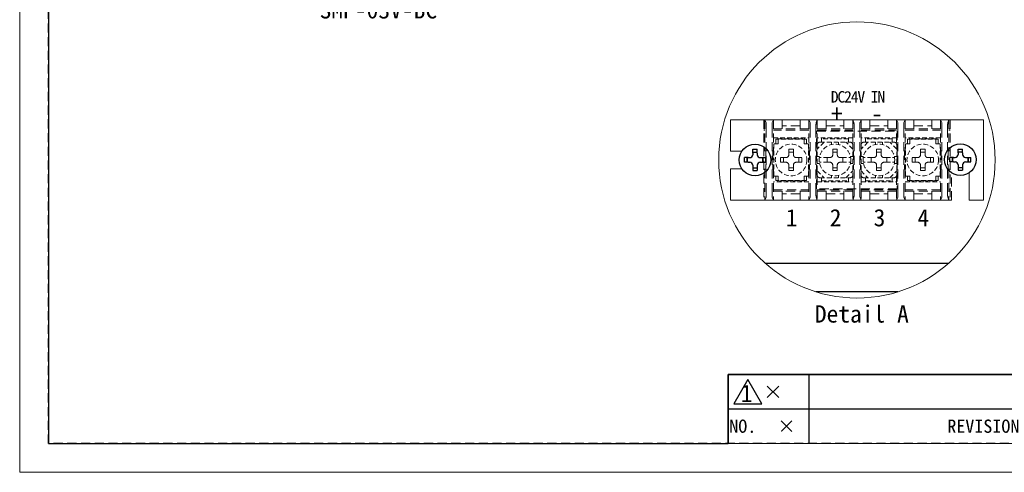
# Model space of a CAD drawing. Header units: millimetres. Extents: x -201 to 202, y 143 to 428.
# Tile 1 of 13: x -201 to -31, y 143 to 221. Entities that reach past the tile are written whole.
import ezdxf
from ezdxf import colors
from ezdxf.entities.mleader import LeaderData, LeaderLine
from ezdxf.enums import TextEntityAlignment as Align
from ezdxf.math import Vec2, Vec3

# ---------------------------------------------------------------- set-up
doc = ezdxf.new("R2010")
doc.units = ezdxf.units.MM
doc.header["$LTSCALE"] = 0.25
doc.linetypes.add('HIDDEN', pattern=[9.525, 6.35, -3.175])
doc.layers.add('AM_0 プロファイル（中）', color=7, linetype='Continuous')
doc.layers.add('FORM', color=7, linetype='Continuous')
for name, color, linetype, lineweight in [('DIMENSION', 6, 'Continuous', 9), ('Layer000', 7, 'Continuous', 25), ('ML-40-3C-2P', 7, 'Continuous', 20), ('PANEL', 7, 'Continuous', 20), ('TXT1', 5, 'Continuous', 15)]:
    doc.layers.add(name, color=color, linetype=linetype, lineweight=lineweight)
doc.layers.add('EMPTY LINE', color=252, linetype='Continuous', lineweight=0, plot=False)
doc.styles.get("Standard").update_dxf_attribs({"font": 'arial.ttf'})
doc.styles.add('takachi1', font='msgothic.ttc', dxfattribs={"height": 2.5})
doc.styles.add('VS Standard', font='msgothic.ttc', dxfattribs={"height": 3})
doc.styles.add('VS Standard(小)', font='msgothic.ttc', dxfattribs={"height": 2.4})

# ---------------------------------------------------------------- blocks, each defined once
blk = doc.blocks.new('表題欄金物用_ver2.0.0')
at = {"layer": 'FORM', "color": 0}
for p, q in [((-272, 23), (-286, 23)), ((-286, 23), (-286, 17)), ((-211, 23), (-272, 23)), ((-272, 23), (-272, 17)), ((-279.19, 21), (-277.19, 19)), ((-279.19, 19), (-277.19, 21)), ((-286, 17), (-286, 11)), ((-272, 17), (-286, 17)), ((-272, 17), (-272, 11)), ((-211, 17), (-272, 17))]:
    blk.add_line(p, q, dxfattribs=at)
at = {"layer": 'FORM', "color": 0, "lineweight": 15}
blk.add_line((-191, 11), (-286, 11), dxfattribs=at)
at = {"layer": 'FORM', "color": 0}
blk.add_lwpolyline([(-282.58, 22.13), (-285.01, 17.93), (-280.16, 17.93)], close=True, dxfattribs=at)
at = {"layer": 'FORM', "color": 0, "insert": (-282.79, 19.73), "char_height": 3, "attachment_point": 5, "style": 'VS Standard'}
blk.add_mtext('1', dxfattribs=at)
at = {"layer": 'FORM', "color": 0, "char_height": 2.3, "attachment_point": 5, "style": 'VS Standard'}
for s, insert, width in [('NO.', (-283.44, 14), 14), ('REVISION', (-241.67, 14), 46), ('\\pxi-3,l4,t4;×^I', (-276.99, 14), 14)]:
    blk.add_mtext(s, dxfattribs=dict(at, insert=insert, width=width))
at = {"layer": 'FORM', "color": 0}
for tag, height, style, p in [('材料', 2.8, 'VS Standard', (-133, 38.5)), ('一般面取', 2.8, 'VS Standard', (-57, 38.5)), ('処理', 2.8, 'VS Standard', (-133, 34.5)), ('仕上', 2.8, 'VS Standard', (-57, 34.5)), ('処理接点', 2.8, 'VS Standard', (-133, 30.5)), ('偏芯', 2.8, 'VS Standard', (-57, 30.5)), ('一般公差', 2.4, 'VS Standard(小)', (-106, 26.31)), ('適用（機種名）', 3.6, 'VS Standard', (-44.75, 24.75)), ('角度', 2.4, 'VS Standard(小)', (-106, 21.94)), ('NAME', 3.5, 'VS Standard', (-44.75, 18.5)), ('SCALE', 2.4, 'VS Standard(小)', (-106, 17.56)), ('DATE', 2.4, 'VS Standard(小)', (-106, 13.19)), ('DRAW_NO.', 3.5, 'VS Standard', (-44.75, 13.5))]:
    blk.add_attdef(tag, text='', height=height, dxfattribs=dict(at, style=style)).set_placement(p, align=Align.MIDDLE_CENTER)
at = {"layer": 'FORM', "color": 0, "style": 'VS Standard'}
for tag, p in [('APPROVED', (-182.5, 15.06)), ('CHECKED', (-167.5, 15.18)), ('DESIGNED', (-152.5, 15.09)), ('DRAWN', (-137.5, 15.23))]:
    blk.add_attdef(tag, text='', height=4.5, dxfattribs=at).set_placement(p, align=Align.BOTTOM_CENTER)

msp = doc.modelspace()

# ---------------------------------------------------------------- linework, layer by layer
at = {"layer": 'AM_0 プロファイル（中）', "color": 3, "linetype": 'HIDDEN', "lineweight": 18}
for p, q in [((-72.3078, 204.0436), (-69.0978, 204.0436)), ((-72.3078, 204.0436), (-72.3078, 190.0436)), ((-72.0928, 204.0436), (-72.0928, 198.6436)), ((-71.887, 203.5394), (-72.0928, 204.0436)), ((-70.8285, 203.5394), (-70.6228, 204.0436)), ((-70.6228, 204.0436), (-70.6228, 198.6436)), ((-69.0978, 202.4436), (-69.0978, 204.0436)), ((-65.9978, 204.0436), (-65.9978, 202.4436)), ((-65.9978, 204.0436), (-63.7378, 204.0436)), ((-64.4728, 204.0436), (-64.4728, 198.6436)), ((-64.267, 203.5394), (-64.4728, 204.0436)), ((-61.4778, 204.0436), (-63.7378, 204.0436)), ((-63.2085, 203.5394), (-63.0028, 204.0436)), ((-63.0028, 204.0436), (-63.0028, 199.7998)), ((-61.4778, 204.0436), (-61.4778, 202.4436)), ((-58.3778, 202.4436), (-58.3778, 204.0436)), ((-56.1178, 204.0436), (-58.3778, 204.0436)), ((-56.8528, 204.0436), (-56.8528, 199.7998)), ((-56.647, 203.5394), (-56.8528, 204.0436)), ((-53.8578, 204.0436), (-56.1178, 204.0436)), ((-55.5885, 203.5394), (-55.3828, 204.0436)), ((-55.3828, 204.0436), (-55.3828, 199.7998)), ((-53.8578, 204.0436), (-53.8578, 202.4436)), ((-50.7578, 202.4436), (-50.7578, 204.0436)), ((-48.4978, 204.0436), (-50.7578, 204.0436)), ((-49.2328, 204.0436), (-49.2328, 199.7998)), ((-49.027, 203.5394), (-49.2328, 204.0436)), ((-46.2378, 204.0436), (-48.4978, 204.0436)), ((-47.9685, 203.5394), (-47.7628, 204.0436)), ((-47.7628, 204.0436), (-47.7628, 198.6436)), ((-46.2378, 204.0436), (-46.2378, 202.4436)), ((-43.1378, 202.4436), (-43.1378, 204.0436)), ((-39.9278, 204.0436), (-43.1378, 204.0436)), ((-41.6128, 204.0436), (-41.6128, 198.6436)), ((-41.407, 203.5394), (-41.6128, 204.0436)), ((-40.3485, 203.5394), (-40.1428, 204.0436)), ((-40.1428, 204.0436), (-40.1428, 198.6436)), ((-39.9278, 204.0436), (-39.9278, 190.0436)), ((-72.0928, 202.4436), (-72.3078, 202.4436)), ((-72.0928, 202.2436), (-72.3078, 202.2436)), ((-71.8578, 202.5436), (-71.8578, 191.5436)), ((-70.8578, 202.5436), (-70.8578, 191.5436)), ((-64.4728, 202.4436), (-70.6228, 202.4436)), ((-64.4728, 202.2436), (-70.6228, 202.2436)), ((-65.9978, 202.9436), (-69.0978, 202.9436)), ((-64.2378, 202.5436), (-64.2378, 191.5436)), ((-63.2378, 202.5436), (-63.2378, 191.5436)), ((-63.0028, 202.4436), (-56.8528, 202.4436)), ((-63.0028, 202.2436), (-56.8528, 202.2436)), ((-61.4778, 202.9436), (-58.3778, 202.9436)), ((-56.6178, 202.5436), (-56.6178, 191.5436)), ((-55.6178, 202.5436), (-55.6178, 191.5436)), ((-55.3828, 202.4436), (-49.2328, 202.4436)), ((-55.3828, 202.2436), (-49.2328, 202.2436)), ((-53.8578, 202.9436), (-50.7578, 202.9436)), ((-48.9978, 202.5436), (-48.9978, 191.5436)), ((-47.9978, 202.5436), (-47.9978, 191.5436)), ((-47.7628, 202.4436), (-41.6128, 202.4436)), ((-47.7628, 202.2436), (-41.6128, 202.2436)), ((-46.2378, 202.9436), (-43.1378, 202.9436)), ((-41.3778, 202.5436), (-41.3778, 191.5436)), ((-40.3778, 202.5436), (-40.3778, 191.5436)), ((-40.1428, 202.4436), (-39.9278, 202.4436)), ((-40.1428, 202.2436), (-39.9278, 202.2436)), ((-72.3078, 198.6436), (-71.9678, 198.6436)), ((-71.9678, 198.6436), (-71.9678, 195.4436)), ((-70.5478, 198.6436), (-70.7478, 198.6436)), ((-70.7478, 198.6436), (-70.7478, 195.4436)), ((-64.5478, 198.6436), (-64.3478, 198.6436)), ((-64.3478, 198.6436), (-64.3478, 195.4436)), ((-63.0278, 198.6436), (-63.1278, 198.6436)), ((-63.1278, 198.6436), (-63.1278, 195.4436)), ((-56.8278, 198.6436), (-56.7278, 198.6436)), ((-56.7278, 198.6436), (-56.7278, 195.4436)), ((-55.4078, 198.6436), (-55.5078, 198.6436)), ((-55.5078, 198.6436), (-55.5078, 195.4436)), ((-49.2078, 198.6436), (-49.1078, 198.6436)), ((-49.1078, 198.6436), (-49.1078, 195.4436)), ((-47.6878, 198.6436), (-47.8878, 198.6436)), ((-47.8878, 198.6436), (-47.8878, 195.4436)), ((-41.6878, 198.6436), (-41.4878, 198.6436)), ((-41.4878, 198.6436), (-41.4878, 195.4436)), ((-39.9278, 198.6436), (-40.2678, 198.6436)), ((-40.2678, 198.6436), (-40.2678, 195.4436)), ((-71.9678, 195.4436), (-72.3078, 195.4436)), ((-72.0928, 195.4436), (-72.0928, 190.0436)), ((-70.7478, 195.4436), (-70.5478, 195.4436)), ((-70.6228, 195.4436), (-70.6228, 190.0436)), ((-64.3478, 195.4436), (-64.5478, 195.4436)), ((-64.4728, 195.4436), (-64.4728, 190.0436)), ((-63.1278, 195.4436), (-63.0278, 195.4436)), ((-56.7278, 195.4436), (-56.8278, 195.4436)), ((-55.5078, 195.4436), (-55.4078, 195.4436)), ((-49.1078, 195.4436), (-49.2078, 195.4436)), ((-47.8878, 195.4436), (-47.6878, 195.4436)), ((-47.7628, 195.4436), (-47.7628, 190.0436)), ((-41.4878, 195.4436), (-41.6878, 195.4436)), ((-41.6128, 195.4436), (-41.6128, 190.0436)), ((-40.2678, 195.4436), (-39.9278, 195.4436)), ((-40.1428, 195.4436), (-40.1428, 190.0436)), ((-63.0028, 194.2875), (-63.0028, 190.0436)), ((-56.8528, 194.2875), (-56.8528, 190.0436)), ((-55.3828, 194.2875), (-55.3828, 190.0436)), ((-49.2328, 194.2875), (-49.2328, 190.0436)), ((-72.0928, 191.8436), (-72.3078, 191.8436)), ((-72.3078, 191.6436), (-72.0928, 191.6436)), ((-70.6228, 191.8436), (-64.4728, 191.8436)), ((-64.4728, 191.6436), (-70.6228, 191.6436)), ((-69.0978, 191.6436), (-69.0978, 190.0436)), ((-65.9978, 190.0436), (-65.9978, 191.6436)), ((-56.8528, 191.8436), (-63.0028, 191.8436)), ((-63.0028, 191.6436), (-56.8528, 191.6436)), ((-61.4778, 190.0436), (-61.4778, 191.6436)), ((-58.3778, 191.6436), (-58.3778, 190.0436)), ((-49.2328, 191.8436), (-55.3828, 191.8436)), ((-55.3828, 191.6436), (-49.2328, 191.6436)), ((-53.8578, 190.0436), (-53.8578, 191.6436)), ((-50.7578, 191.6436), (-50.7578, 190.0436)), ((-41.6128, 191.8436), (-47.7628, 191.8436)), ((-47.7628, 191.6436), (-41.6128, 191.6436)), ((-46.2378, 190.0436), (-46.2378, 191.6436)), ((-43.1378, 191.6436), (-43.1378, 190.0436)), ((-40.1428, 191.8436), (-39.9278, 191.8436)), ((-39.9278, 191.6436), (-40.1428, 191.6436)), ((-69.0978, 190.0436), (-72.3078, 190.0436)), ((-71.887, 190.5479), (-72.0928, 190.0436)), ((-70.8285, 190.5479), (-70.6228, 190.0436)), ((-65.9978, 191.1436), (-69.0978, 191.1436)), ((-63.7378, 190.0436), (-65.9978, 190.0436)), ((-64.267, 190.5479), (-64.4728, 190.0436)), ((-63.7378, 190.0436), (-61.4778, 190.0436)), ((-63.2085, 190.5479), (-63.0028, 190.0436)), ((-61.4778, 191.1436), (-58.3778, 191.1436)), ((-58.3778, 190.0436), (-56.1178, 190.0436)), ((-56.647, 190.5479), (-56.8528, 190.0436)), ((-56.1178, 190.0436), (-53.8578, 190.0436)), ((-55.5885, 190.5479), (-55.3828, 190.0436)), ((-53.8578, 191.1436), (-50.7578, 191.1436)), ((-50.7578, 190.0436), (-48.4978, 190.0436)), ((-49.027, 190.5479), (-49.2328, 190.0436)), ((-48.4978, 190.0436), (-46.2378, 190.0436)), ((-47.9685, 190.5479), (-47.7628, 190.0436)), ((-46.2378, 191.1436), (-43.1378, 191.1436)), ((-43.1378, 190.0436), (-39.9278, 190.0436)), ((-41.407, 190.5479), (-41.6128, 190.0436)), ((-40.3485, 190.5479), (-40.1428, 190.0436))]:
    msp.add_line(p, q, dxfattribs=at)
at = {"layer": 'AM_0 プロファイル（中）', "color": 3, "linetype": 'HIDDEN', "lineweight": 18, "ltscale": 0.5}
for p, q in [((-70.6228, 200.8686), (-64.4728, 200.8686)), ((-64.8978, 200.6436), (-70.1978, 200.6436)), ((-70.1978, 199.8436), (-70.1978, 200.6436)), ((-69.8728, 200.8686), (-69.8728, 200.6376)), ((-69.8728, 200.6936), (-65.2228, 200.6936)), ((-69.7978, 199.8436), (-69.7978, 200.6436)), ((-65.2978, 199.8436), (-65.2978, 200.6436)), ((-65.2228, 200.6511), (-65.2228, 200.8686)), ((-64.8978, 199.8436), (-64.8978, 200.6436)), ((-61.8278, 200.1436), (-63.0278, 198.9436)), ((-56.8528, 200.8686), (-63.0028, 200.8686)), ((-62.5278, 200.1436), (-57.3278, 200.1436)), ((-62.2528, 200.1367), (-62.2528, 200.8686)), ((-57.6028, 200.6936), (-62.2528, 200.6936)), ((-60.5278, 200.1436), (-60.5278, 199.7274)), ((-59.3278, 200.1436), (-59.3278, 199.7274)), ((-56.8278, 198.9436), (-58.0278, 200.1436)), ((-57.6028, 200.8686), (-57.6028, 200.1431)), ((-54.2078, 200.1436), (-55.4078, 198.9436)), ((-49.2328, 200.8686), (-55.3828, 200.8686)), ((-54.9078, 200.1436), (-49.7078, 200.1436)), ((-54.6328, 200.1367), (-54.6328, 200.8686)), ((-49.9828, 200.6936), (-54.6328, 200.6936)), ((-52.9078, 200.1436), (-52.9078, 199.7274)), ((-51.7078, 200.1436), (-51.7078, 199.7274)), ((-49.2078, 198.9436), (-50.4078, 200.1436)), ((-49.9828, 200.8686), (-49.9828, 200.1431)), ((-41.6128, 200.8686), (-47.7628, 200.8686)), ((-47.3378, 200.6436), (-42.0378, 200.6436)), ((-47.3378, 199.8436), (-47.3378, 200.6436)), ((-47.0128, 200.6511), (-47.0128, 200.8686)), ((-42.3628, 200.6936), (-47.0128, 200.6936)), ((-46.9378, 199.8436), (-46.9378, 200.6436)), ((-42.4378, 199.8436), (-42.4378, 200.6436)), ((-42.3628, 200.8686), (-42.3628, 200.6376)), ((-42.0378, 199.8436), (-42.0378, 200.6436)), ((-70.5478, 194.2436), (-70.5478, 199.8436)), ((-69.7978, 199.8436), (-70.5478, 199.8436)), ((-67.9478, 198.2436), (-67.9478, 198.8936)), ((-67.9478, 198.8936), (-67.1478, 198.8936)), ((-67.9478, 198.3936), (-67.1478, 198.3936)), ((-67.1478, 198.2436), (-67.1478, 198.8936)), ((-64.5478, 199.8436), (-65.2978, 199.8436)), ((-64.5478, 194.2436), (-64.5478, 199.8436)), ((-63.0278, 199.6436), (-63.0278, 194.4436)), ((-60.3278, 198.2436), (-60.3278, 198.8936)), ((-60.3278, 198.8936), (-59.5278, 198.8936)), ((-60.3278, 198.3936), (-59.5278, 198.3936)), ((-59.5278, 198.2436), (-59.5278, 198.8936)), ((-56.8278, 199.6436), (-56.8278, 194.4436)), ((-55.4078, 199.6436), (-55.4078, 194.4436)), ((-52.7078, 198.2436), (-52.7078, 198.8936)), ((-52.7078, 198.8936), (-51.9078, 198.8936)), ((-52.7078, 198.3936), (-51.9078, 198.3936)), ((-51.9078, 198.2436), (-51.9078, 198.8936)), ((-49.2078, 199.6436), (-49.2078, 194.4436)), ((-47.6878, 194.2436), (-47.6878, 199.8436)), ((-47.6878, 199.8436), (-46.9378, 199.8436)), ((-45.0878, 198.2436), (-45.0878, 198.8936)), ((-45.0878, 198.8936), (-44.2878, 198.8936)), ((-45.0878, 198.3936), (-44.2878, 198.3936)), ((-44.2878, 198.2436), (-44.2878, 198.8936)), ((-42.4378, 199.8436), (-41.6878, 199.8436)), ((-41.6878, 194.2436), (-41.6878, 199.8436)), ((-68.7478, 197.4436), (-69.3978, 197.4436)), ((-69.3978, 196.6436), (-69.3978, 197.4436)), ((-68.7478, 196.6436), (-69.3978, 196.6436)), ((-68.8978, 197.4436), (-68.8978, 196.6436)), ((-68.8978, 196.6436), (-68.8978, 197.4436)), ((-68.7478, 197.4436), (-68.4478, 197.4436)), ((-68.7478, 197.4436), (-68.4478, 197.4436)), ((-68.7478, 196.6436), (-68.4478, 196.6436)), ((-68.7478, 196.6436), (-68.4478, 196.6436)), ((-67.9478, 198.2436), (-67.9478, 197.9436)), ((-67.1478, 198.2436), (-67.1478, 197.9436)), ((-66.6478, 197.4436), (-66.3478, 197.4436)), ((-66.6478, 197.4436), (-66.3478, 197.4436)), ((-66.6478, 196.6436), (-66.3478, 196.6436)), ((-66.6478, 196.6436), (-66.3478, 196.6436)), ((-66.3478, 197.4436), (-65.6978, 197.4436)), ((-66.3478, 196.6436), (-65.6978, 196.6436)), ((-66.1978, 197.4436), (-66.1978, 196.6436)), ((-66.1978, 196.6436), (-66.1978, 197.4436)), ((-65.6978, 196.6436), (-65.6978, 197.4436)), ((-63.0278, 197.6436), (-62.6115, 197.6436)), ((-61.1278, 197.4436), (-62.6485, 197.4436)), ((-61.1278, 196.6436), (-62.6485, 196.6436)), ((-61.2778, 197.4436), (-61.2778, 196.6436)), ((-61.1278, 197.4436), (-60.8278, 197.4436)), ((-61.1278, 196.6436), (-60.8278, 196.6436)), ((-60.3278, 198.2436), (-60.3278, 197.9436)), ((-59.5278, 198.2436), (-59.5278, 197.9436)), ((-59.0278, 197.4436), (-58.7278, 197.4436)), ((-59.0278, 196.6436), (-58.7278, 196.6436)), ((-58.7278, 197.4436), (-57.207, 197.4436)), ((-58.7278, 196.6436), (-57.207, 196.6436)), ((-58.5778, 197.4436), (-58.5778, 196.6436)), ((-56.8278, 197.6436), (-57.244, 197.6436)), ((-55.4078, 197.6436), (-54.9915, 197.6436)), ((-53.5078, 197.4436), (-55.0285, 197.4436)), ((-53.5078, 196.6436), (-55.0285, 196.6436)), ((-53.6578, 197.4436), (-53.6578, 196.6436)), ((-53.5078, 197.4436), (-53.2078, 197.4436)), ((-53.5078, 196.6436), (-53.2078, 196.6436)), ((-52.7078, 198.2436), (-52.7078, 197.9436)), ((-51.9078, 198.2436), (-51.9078, 197.9436)), ((-51.4078, 197.4436), (-51.1078, 197.4436)), ((-51.4078, 196.6436), (-51.1078, 196.6436)), ((-51.1078, 197.4436), (-49.587, 197.4436)), ((-51.1078, 196.6436), (-49.587, 196.6436)), ((-50.9578, 197.4436), (-50.9578, 196.6436)), ((-49.2078, 197.6436), (-49.624, 197.6436)), ((-45.8878, 197.4436), (-46.5378, 197.4436)), ((-46.5378, 196.6436), (-46.5378, 197.4436)), ((-45.8878, 196.6436), (-46.5378, 196.6436)), ((-46.0378, 197.4436), (-46.0378, 196.6436)), ((-46.0378, 196.6436), (-46.0378, 197.4436)), ((-45.8878, 197.4436), (-45.5878, 197.4436)), ((-45.8878, 197.4436), (-45.5878, 197.4436)), ((-45.8878, 196.6436), (-45.5878, 196.6436)), ((-45.8878, 196.6436), (-45.5878, 196.6436)), ((-45.0878, 198.2436), (-45.0878, 197.9436)), ((-44.2878, 198.2436), (-44.2878, 197.9436)), ((-43.7878, 197.4436), (-43.4878, 197.4436)), ((-43.7878, 197.4436), (-43.4878, 197.4436)), ((-43.7878, 196.6436), (-43.4878, 196.6436)), ((-43.7878, 196.6436), (-43.4878, 196.6436)), ((-43.4878, 197.4436), (-42.8378, 197.4436)), ((-43.4878, 196.6436), (-42.8378, 196.6436)), ((-43.3378, 197.4436), (-43.3378, 196.6436)), ((-43.3378, 196.6436), (-43.3378, 197.4436)), ((-42.8378, 196.6436), (-42.8378, 197.4436)), ((-67.9478, 196.1436), (-67.9478, 195.8436)), ((-67.9478, 195.8436), (-67.9478, 195.1936)), ((-67.9478, 195.6936), (-67.1478, 195.6936)), ((-67.9478, 195.1936), (-67.1478, 195.1936)), ((-67.1478, 196.1436), (-67.1478, 195.8436)), ((-67.1478, 195.8436), (-67.1478, 195.1936)), ((-63.0278, 196.4436), (-62.6115, 196.4436)), ((-63.0278, 195.1436), (-61.8278, 193.9436)), ((-60.3278, 196.1436), (-60.3278, 195.8436)), ((-60.3278, 195.8436), (-60.3278, 195.1936)), ((-60.3278, 195.6936), (-59.5278, 195.6936)), ((-60.3278, 195.1936), (-59.5278, 195.1936)), ((-59.5278, 196.1436), (-59.5278, 195.8436)), ((-59.5278, 195.8436), (-59.5278, 195.1936)), ((-58.0278, 193.9437), (-56.8278, 195.1437)), ((-56.8278, 196.4436), (-57.244, 196.4436)), ((-55.4078, 196.4436), (-54.9915, 196.4436)), ((-55.4078, 195.1436), (-54.2078, 193.9436)), ((-52.7078, 196.1436), (-52.7078, 195.8436)), ((-52.7078, 195.8436), (-52.7078, 195.1936)), ((-52.7078, 195.6936), (-51.9078, 195.6936)), ((-52.7078, 195.1936), (-51.9078, 195.1936)), ((-51.9078, 196.1436), (-51.9078, 195.8436)), ((-51.9078, 195.8436), (-51.9078, 195.1936)), ((-50.4078, 193.9437), (-49.2078, 195.1437)), ((-49.2078, 196.4436), (-49.624, 196.4436)), ((-45.0878, 196.1436), (-45.0878, 195.8436)), ((-45.0878, 195.8436), (-45.0878, 195.1936)), ((-45.0878, 195.6936), (-44.2878, 195.6936)), ((-45.0878, 195.1936), (-44.2878, 195.1936)), ((-44.2878, 196.1436), (-44.2878, 195.8436)), ((-44.2878, 195.8436), (-44.2878, 195.1936)), ((-64.4728, 193.2186), (-70.6228, 193.2186)), ((-69.7978, 194.2436), (-70.5478, 194.2436)), ((-70.1978, 193.4436), (-70.1978, 194.2436)), ((-64.8978, 193.4436), (-70.1978, 193.4436)), ((-69.8728, 193.4398), (-69.8728, 193.2186)), ((-65.2228, 193.3936), (-69.8728, 193.3936)), ((-69.7978, 193.4436), (-69.7978, 194.2436)), ((-64.5478, 194.2436), (-65.2978, 194.2436)), ((-65.2978, 193.4436), (-65.2978, 194.2436)), ((-65.2228, 193.2186), (-65.2228, 193.432)), ((-64.8978, 193.4436), (-64.8978, 194.2436)), ((-63.0028, 193.2186), (-56.8528, 193.2186)), ((-62.5278, 193.9436), (-57.3278, 193.9436)), ((-62.2528, 193.2186), (-62.2528, 193.9426)), ((-62.2528, 193.3936), (-57.6028, 193.3936)), ((-60.5278, 193.9436), (-60.5278, 194.3599)), ((-59.3278, 193.9436), (-59.3278, 194.3599)), ((-57.6028, 193.9426), (-57.6028, 193.2186)), ((-55.3828, 193.2186), (-49.2328, 193.2186)), ((-54.9078, 193.9436), (-49.7078, 193.9436)), ((-54.6328, 193.2186), (-54.6328, 193.9426)), ((-54.6328, 193.3936), (-49.9828, 193.3936)), ((-52.9078, 193.9436), (-52.9078, 194.3599)), ((-51.7078, 193.9436), (-51.7078, 194.3599)), ((-49.9828, 193.9426), (-49.9828, 193.2186)), ((-47.7628, 193.2186), (-41.6128, 193.2186)), ((-47.6878, 194.2436), (-46.9378, 194.2436)), ((-47.3378, 193.4436), (-47.3378, 194.2436)), ((-47.3378, 193.4436), (-42.0378, 193.4436)), ((-47.0128, 193.2186), (-47.0128, 193.432)), ((-47.0128, 193.3936), (-42.3628, 193.3936)), ((-46.9378, 193.4436), (-46.9378, 194.2436)), ((-42.4378, 193.4436), (-42.4378, 194.2436)), ((-42.4378, 194.2436), (-41.6878, 194.2436)), ((-42.3628, 193.4398), (-42.3628, 193.2186)), ((-42.0378, 193.4436), (-42.0378, 194.2436))]:
    msp.add_line(p, q, dxfattribs=at)
at = {"layer": 'AM_0 プロファイル（中）', "ltscale": 0.5}
for p, q in [((-74.2178, 198.2436), (-74.2178, 198.8936)), ((-74.2178, 198.8936), (-73.4178, 198.8936)), ((-74.2178, 198.3936), (-73.4178, 198.3936)), ((-73.4178, 198.2436), (-73.4178, 198.8936)), ((-38.5678, 198.2936), (-38.5678, 198.9436)), ((-38.5678, 198.9436), (-37.7678, 198.9436)), ((-38.5678, 198.4436), (-37.7678, 198.4436)), ((-37.7678, 198.2936), (-37.7678, 198.9436)), ((-75.0178, 197.4436), (-75.6678, 197.4436)), ((-75.6678, 196.6436), (-75.6678, 197.4436)), ((-75.0178, 196.6436), (-75.6678, 196.6436)), ((-75.1678, 197.4436), (-75.1678, 196.6436)), ((-75.1678, 196.6436), (-75.1678, 197.4436)), ((-75.0178, 197.4436), (-74.7178, 197.4436)), ((-75.0178, 197.4436), (-74.7178, 197.4436)), ((-75.0178, 196.6436), (-74.7178, 196.6436)), ((-75.0178, 196.6436), (-74.7178, 196.6436)), ((-74.2178, 198.2436), (-74.2178, 197.9436)), ((-73.4178, 198.2436), (-73.4178, 197.9436)), ((-72.9178, 197.4436), (-72.6178, 197.4436)), ((-72.9178, 197.4436), (-72.6178, 197.4436)), ((-72.9178, 196.6436), (-72.6178, 196.6436)), ((-72.9178, 196.6436), (-72.6178, 196.6436)), ((-72.6178, 197.4436), (-71.9678, 197.4436)), ((-72.6178, 196.6436), (-71.9678, 196.6436)), ((-72.4678, 197.4436), (-72.4678, 196.6436)), ((-72.4678, 196.6436), (-72.4678, 197.4436)), ((-71.9678, 196.6436), (-71.9678, 197.4436)), ((-39.3678, 197.4936), (-40.0178, 197.4936)), ((-40.0178, 196.6936), (-40.0178, 197.4936)), ((-39.3678, 196.6936), (-40.0178, 196.6936)), ((-39.5178, 197.4936), (-39.5178, 196.6936)), ((-39.5178, 196.6936), (-39.5178, 197.4936)), ((-39.3678, 197.4936), (-39.0678, 197.4936)), ((-39.3678, 197.4936), (-39.0678, 197.4936)), ((-39.3678, 196.6936), (-39.0678, 196.6936)), ((-39.3678, 196.6936), (-39.0678, 196.6936)), ((-38.5678, 198.2936), (-38.5678, 197.9936)), ((-37.7678, 198.2936), (-37.7678, 197.9936)), ((-37.2678, 197.4936), (-36.9678, 197.4936)), ((-37.2678, 197.4936), (-36.9678, 197.4936)), ((-37.2678, 196.6936), (-36.9678, 196.6936)), ((-37.2678, 196.6936), (-36.9678, 196.6936)), ((-36.9678, 197.4936), (-36.3178, 197.4936)), ((-36.9678, 196.6936), (-36.3178, 196.6936)), ((-36.8178, 197.4936), (-36.8178, 196.6936)), ((-36.8178, 196.6936), (-36.8178, 197.4936)), ((-36.3178, 196.6936), (-36.3178, 197.4936)), ((-74.2178, 196.1436), (-74.2178, 195.8436)), ((-74.2178, 195.8436), (-74.2178, 195.1936)), ((-74.2178, 195.6936), (-73.4178, 195.6936)), ((-74.2178, 195.1936), (-73.4178, 195.1936)), ((-73.4178, 196.1436), (-73.4178, 195.8436)), ((-73.4178, 195.8436), (-73.4178, 195.1936)), ((-38.5678, 196.1936), (-38.5678, 195.8936)), ((-38.5678, 195.8936), (-38.5678, 195.2436)), ((-38.5678, 195.7436), (-37.7678, 195.7436)), ((-38.5678, 195.2436), (-37.7678, 195.2436)), ((-37.7678, 196.1936), (-37.7678, 195.8936)), ((-37.7678, 195.8936), (-37.7678, 195.2436))]:
    msp.add_line(p, q, dxfattribs=at)
for centre in [(-73.8178, 197.0436), (-38.1678, 197.0936)]:
    msp.add_circle(centre, 2.75, dxfattribs=at)
at = {"layer": 'AM_0 プロファイル（中）', "color": 3, "linetype": 'HIDDEN', "lineweight": 18, "ltscale": 0.5}
for centre in [(-67.5478, 197.0436), (-59.9278, 197.0436), (-52.3078, 197.0436), (-44.6878, 197.0436)]:
    msp.add_circle(centre, 2.75, dxfattribs=at)
for centre, start, end in [((-62.5278, 199.6436), 89.999982, 179.999964), ((-57.3278, 199.6436), 0, 89.999982), ((-54.9078, 199.6436), 89.999982, 179.999964), ((-49.7078, 199.6436), 0, 89.999982), ((-68.4478, 197.9436), 270.000018, 0), ((-68.4478, 196.1436), 0, 89.999982), ((-66.6478, 197.9436), 179.999964, 270.000001), ((-66.6478, 196.1436), 89.999982, 179.999964), ((-60.8278, 197.9436), 270.000018, 0), ((-60.8278, 196.1436), 0, 89.999982), ((-59.0278, 197.9436), 179.999964, 270.000001), ((-59.0278, 196.1436), 89.999982, 179.999964), ((-53.2078, 197.9436), 270.000018, 0), ((-53.2078, 196.1436), 0, 89.999982), ((-51.4078, 197.9436), 179.999964, 270.000001), ((-51.4078, 196.1436), 89.999982, 179.999964), ((-45.5878, 197.9436), 270.000018, 0), ((-45.5878, 196.1436), 0, 89.999982), ((-43.7878, 197.9436), 179.999964, 270.000001), ((-43.7878, 196.1436), 89.999982, 179.999964), ((-62.5278, 194.4436), 179.999964, 270.000001), ((-57.3278, 194.4436), 270.000018, 0), ((-54.9078, 194.4436), 179.999964, 270.000001), ((-49.7078, 194.4436), 270.000018, 0)]:
    msp.add_arc(centre, 0.5, start, end, dxfattribs=at)
at = {"layer": 'AM_0 プロファイル（中）', "ltscale": 0.5}
for centre, start, end in [((-74.7178, 197.9436), 270.000018, 0), ((-74.7178, 196.1436), 0, 89.999982), ((-72.9178, 197.9436), 179.999964, 270.000001), ((-72.9178, 196.1436), 89.999982, 179.999964), ((-39.0678, 197.9936), 270.000018, 0), ((-39.0678, 196.1936), 0, 89.999982), ((-37.2678, 197.9936), 179.999964, 270.000001), ((-37.2678, 196.1936), 89.999982, 179.999964)]:
    msp.add_arc(centre, 0.5, start, end, dxfattribs=at)
at = {"layer": 'AM_0 プロファイル（中）', "color": 3, "linetype": 'HIDDEN', "lineweight": 18, "extrusion": (0, 0, -1)}
for centre, major_axis in [((-71.89, 202.5436), (0, -1)), ((-64.27, 202.5436), (0, -1)), ((-56.65, 202.5436), (0, -1)), ((-49.03, 202.5436), (0, -1)), ((-41.41, 202.5436), (0, -1)), ((-70.8256, 191.5436), (0, 1)), ((-63.2056, 191.5436), (0, 1)), ((-55.5856, 191.5436), (0, 1)), ((-47.9656, 191.5436), (0, 1)), ((-40.3456, 191.5436), (0, 1))]:
    msp.add_ellipse(centre, major_axis=major_axis, ratio=0.03219178, start_param=3.23353226, end_param=4.71238898, dxfattribs=at)
at = {"layer": 'AM_0 プロファイル（中）', "color": 3, "linetype": 'HIDDEN', "lineweight": 18}
for centre, major_axis in [((-70.8256, 202.5436), (0, -1)), ((-63.2056, 202.5436), (0, -1)), ((-55.5856, 202.5436), (0, -1)), ((-47.9656, 202.5436), (0, -1)), ((-40.3456, 202.5436), (0, -1)), ((-71.89, 191.5436), (0, 1)), ((-64.27, 191.5436), (0, 1)), ((-56.65, 191.5436), (0, 1)), ((-49.03, 191.5436), (0, 1)), ((-41.41, 191.5436), (0, 1))]:
    msp.add_ellipse(centre, major_axis=major_axis, ratio=0.03219178, start_param=3.23353226, end_param=4.71238898, dxfattribs=at)
at = {"layer": 'DIMENSION'}
msp.add_circle((-56.1178, 197.0436), 24, dxfattribs=at)
at = {"layer": 'EMPTY LINE'}
for p, q in [((-201.5, 427.75), (-201.5, 142.75)), ((-201.5, 142.75), (201.5, 142.75))]:
    msp.add_line(p, q, dxfattribs=at)
at = {"layer": 'FORM', "linetype": 'HIDDEN'}
msp.add_lwpolyline([(-196.5, 422.75), (196.5, 422.75), (196.5, 147.75), (-196.5, 147.75)], close=True, dxfattribs=at)
at = {"layer": 'FORM'}
msp.add_lwpolyline([(-196.5, 422.75), (-196.5, 147.75), (-78.5, 147.75), (-78.5, 159.75), (16.5, 159.75), (16.5, 177.25), (196.5, 177.25), (196.5, 422.75), (-196.5, 422.75)], close=True, dxfattribs=at)
at = {"layer": 'Layer000'}
for p, q in [((-72.0825, 179.1236), (-40.153, 179.1236)), ((-48.9992, 174.1236), (-63.2363, 174.1236))]:
    msp.add_line(p, q, dxfattribs=at)
at = {"layer": 'ML-40-3C-2P'}
for p, q in [((-78.0678, 198.5936), (-76.0893, 198.5936)), ((-78.0678, 195.4936), (-76.0893, 195.4936)), ((-36.6178, 190.0436), (-36.6178, 194.8221)), ((-34.1678, 190.0436), (-36.6178, 190.0436))]:
    msp.add_line(p, q, dxfattribs=at)
at = {"layer": 'ML-40-3C-2P', "color": 3, "linetype": 'HIDDEN', "lineweight": 18}
msp.add_line((-39.7178, 190.0436), (-39.7178, 194.8221), dxfattribs=at)
at = {"layer": 'ML-40-3C-2P'}
for points in [[(-78.0678, 198.5936), (-78.0678, 204.0436), (-34.1678, 204.0436), (-34.1678, 190.0436), (-36.6178, 190.0436)], [(-39.7178, 190.0436), (-78.0678, 190.0436), (-78.0678, 195.4936)]]:
    msp.add_lwpolyline(points, dxfattribs=at)
at = {"layer": 'PANEL', "color": 3, "linetype": 'HIDDEN', "lineweight": 18, "elevation": 0}
msp.add_lwpolyline([(-63.1178, 202.0436), (-49.1178, 202.0436), (-49.1178, 192.0436), (-63.1178, 192.0436)], close=True, dxfattribs=at)

# ---------------------------------------------------------------- block references
at = {"layer": 'FORM'}
msp.add_blockref('表題欄金物用_ver2.0.0', (207.5, 136.75), dxfattribs=at)

# ---------------------------------------------------------------- texts
at = {"layer": 'PANEL', "color": 5, "insert": (-56.0417, 207.9998), "char_height": 2, "width": 23.61794, "attachment_point": 5, "style": 'takachi1'}
msp.add_mtext('\\T0.8;DC24V IN', dxfattribs=at)
at = {"layer": 'PANEL', "color": 5, "char_height": 3, "width": 0.745173, "attachment_point": 8}
for s, insert in [('\\fＭＳ ゴシック|b0|i0|c128;+', (-59.6178, 203.6351)), ('\\fＭＳ ゴシック|b0|i0|c128;-', (-52.6178, 203.6351))]:
    msp.add_mtext(s, dxfattribs=dict(at, insert=insert))
at = {"layer": 'TXT1', "style": 'takachi1'}
for s, p in [('1', (-68.47, 185.5096)), ('2', (-60.85, 185.5096)), ('3', (-53.23, 185.5096)), ('4', (-45.61, 185.5096)), ('Detail A', (-63.4392, 168.7765))]:
    msp.add_text(s, height=3, dxfattribs=at).set_placement(p)

# ---------------------------------------------------------------- leaders
at = {"layer": 'DIMENSION'}
ml = msp.add_multileader_mtext('Standard', dxfattribs=at)
ml.set_content('4-CONNECTOR\\PSMP-03V-BC', color=256, style='VS Standard')
ml.set_leader_properties(color=256, linetype='ByLayer', lineweight=-1)
ml.build(insert=Vec2(0, 0))
ml.multileader.update_dxf_attribs({"text_left_attachment_type": 6, "text_right_attachment_type": 6, "dogleg_length": 0, "arrow_head_size": 3})
ctx = ml.context
ctx.base_point, ctx.char_height, ctx.arrow_head_size, ctx.landing_gap_size, ctx.plane_origin = Vec3(-150.9274, 226.0299), 3, 3, 1.5, Vec3(107.0873, 246.1186)
ctx.left_attachment, ctx.right_attachment = 6, 6
notes = []
notes.append((ctx, [(0, (1, 1, 0), (-126.6993, 226.0299), (-1, 0), 0, [(0, [(-123.0943, 244.7507)], 0, [])])]))
ctx.mtext.insert, ctx.mtext.flow_direction = Vec3(-149.4274, 229.6299), 5
for ctx, leaders in notes:
    for number, flags, end, landing, length, lines in leaders:
        leader = LeaderData()
        leader.index, (leader.has_last_leader_line, leader.has_dogleg_vector, leader.attachment_direction) = number, flags
        leader.last_leader_point, leader.dogleg_vector, leader.dogleg_length = Vec3(end), Vec3(landing), length
        for number, points, colour, breaks in lines:
            line = LeaderLine()
            line.index, line.vertices, line.color, line.breaks = number, Vec3.list(points), colors.encode_raw_color(colour), breaks
            leader.lines.append(line)
        ctx.leaders.append(leader)

doc.saveas('drawing.dxf')
